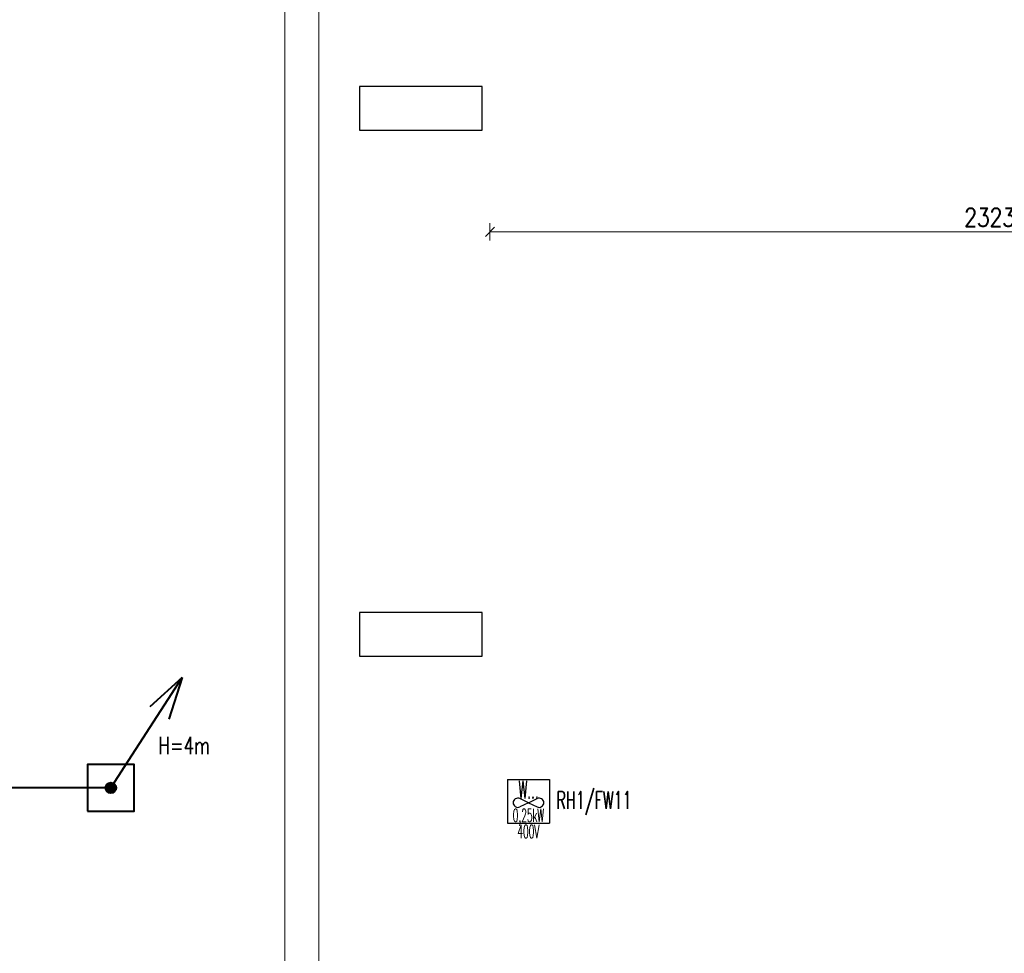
# Model space of a CAD drawing. Header units: millimetres. Extents: x -7955266 to 72030, y -46136 to 9299934.
# Tile 167 of 203: x -5096062 to -5073595, y 6599651 to 6620949. Entities that reach past the tile are written whole.
import ezdxf
from ezdxf.enums import TextEntityAlignment as Align

# ---------------------------------------------------------------- set-up
doc = ezdxf.new("R2010")
doc.units = ezdxf.units.MM
doc.header["$LTSCALE"] = 10
for name, color, linetype, lineweight in [('!XREF', 8, 'Continuous', 5), ('BMS_urzadzenia_nr_obw_magistrala', 140, 'Continuous', 13), ('BMS_urzadzenia_WE_WY', 30, 'Continuous', 20), ('IE_ATRYBUTY_ BLOCK_1', 7, 'Continuous', 25), ('IE_ATRYBUTY_ BLOCK_2', 7, 'Continuous', 18), ('IE_urzadzenia', 30, 'Continuous', 25), ('IE_urzadzenia_nr_obw', 94, 'Continuous', 20), ('IE_zwody', 140, 'Continuous', 40), ('XREF_E_PRZ24002_rzut dachu$0$0-DACH-ISTN', 8, 'Continuous', 5), ('XREF_E_PRZ24002_rzut dachu$0$DO-HALA-WYMIAR', 8, 'Continuous', 5)]:
    doc.layers.add(name, color=color, linetype=linetype, lineweight=lineweight)
doc.layers.add('0-NASWIETLA', color=7, linetype='Continuous')
doc.styles.add('ROMANS', font='romans.shx', dxfattribs={"width": 0.8})
doc.styles.add('XREF_E_PRZ24002_rzut dachu$0$CP_ATTR', font='ROMANS.SHX')
doc.styles.add('XREF_E_PRZ24002_rzut dachu$0$ROMANS', font='romans.shx', dxfattribs={"width": 0.8})
doc.dimstyles.new('XREF_E_PRZ24002_rzut dachu$0$STANDARD', dxfattribs={"dimscale": 1.4, "dimtxt": 21, "dimasz": 0.5, "dimexe": 0.2, "dimexo": 0.1, "dimgap": 6, "dimtad": 1, "dimdec": 1, "dimrnd": 0.5, "dimzin": 12, "dimdsep": 46, "dimtxsty": 'XREF_E_PRZ24002_rzut dachu$0$ROMANS', "dimblk1": 'XREF_E_PRZ24002_rzut dachu$0$Q', "dimblk2": 'XREF_E_PRZ24002_rzut dachu$0$Q', "dimsah": 1, "dimcen": 0.5, "dimse1": 1, "dimse2": 1, "dimclrd": 8, "dimclre": 8, "dimclrt": 7, "dimadec": 0, "dimazin": 0, "dimtfac": 1, "dimtdec": 1, "dimtix": 1, "dimtmove": 2, "dimatfit": 3, "dimldrblk": 'XREF_E_PRZ24002_rzut dachu$0$Q', "dimfxl": 1, "dimtolj": 1, "dimtzin": 12, "dimarcsym": 0})

# ---------------------------------------------------------------- blocks, each defined once
blk = doc.blocks.new('XREF_E_PRZ24002_rzut dachu$0$Q')
for p, q in [((10.60660171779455, 10.60660171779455), (-10.60660171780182, -10.60660171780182)), ((0, 19.99999999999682), (0, -20.00000000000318))]:
    blk.add_line(p, q)
blk = doc.blocks.new('*D385')
at = {"layer": 'XREF_E_PRZ24002_rzut dachu$0$DO-HALA-WYMIAR', "color": 8, "lineweight": -2, "transparency": 16777216}
blk.add_line((-267234.4612399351, 259501.3300992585), (-267234.4612399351, 267907.3302934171), dxfattribs=at)
at = {"layer": 'XREF_E_PRZ24002_rzut dachu$0$DO-HALA-WYMIAR', "color": 8, "linetype": 'ByBlock', "lineweight": -2, "transparency": 16777216}
for p, rotation in [((-267234.4612399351, 267908.3302934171), 90), ((-267234.4612399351, 259500.3300992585), 270)]:
    blk.add_blockref('XREF_E_PRZ24002_rzut dachu$0$Q', p, dxfattribs=dict(at, rotation=rotation))
at = {"layer": 'XREF_E_PRZ24002_rzut dachu$0$DO-HALA-WYMIAR', "color": 7, "transparency": 16777216, "insert": (-267267.4612399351, 263704.3301963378), "char_height": 42, "attachment_point": 5, "rotation": 90, "style": 'XREF_E_PRZ24002_rzut dachu$0$ROMANS'}
blk.add_mtext('\\A1;8408', dxfattribs=at)
blk = doc.blocks.new('*D386')
at = {"layer": 'XREF_E_PRZ24002_rzut dachu$0$DO-HALA-WYMIAR', "color": 8, "lineweight": -2, "transparency": 16777216}
blk.add_line((-267311.9354541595, 259493.3300994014), (-267311.9354541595, 267915.3302934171), dxfattribs=at)
at = {"layer": 'XREF_E_PRZ24002_rzut dachu$0$DO-HALA-WYMIAR', "color": 8, "linetype": 'ByBlock', "lineweight": -2, "transparency": 16777216}
for p, rotation in [((-267311.9354541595, 267916.3302934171), 90), ((-267311.9354541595, 259492.3300994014), 270)]:
    blk.add_blockref('XREF_E_PRZ24002_rzut dachu$0$Q', p, dxfattribs=dict(at, rotation=rotation))
at = {"layer": 'XREF_E_PRZ24002_rzut dachu$0$DO-HALA-WYMIAR', "color": 7, "transparency": 16777216, "insert": (-267344.9354541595, 263704.3301964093), "char_height": 42, "attachment_point": 5, "rotation": 90, "style": 'XREF_E_PRZ24002_rzut dachu$0$ROMANS'}
blk.add_mtext('\\A1;8424', dxfattribs=at)
blk = doc.blocks.new('*D395')
at = {"layer": 'XREF_E_PRZ24002_rzut dachu$0$DO-HALA-WYMIAR', "color": 8, "lineweight": -2, "transparency": 16777216}
blk.add_line((-266842.6825831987, 266529.4935040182), (-264521.1825462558, 266529.4935040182), dxfattribs=at)
at = {"layer": 'XREF_E_PRZ24002_rzut dachu$0$DO-HALA-WYMIAR', "color": 8, "linetype": 'ByBlock', "lineweight": -2, "transparency": 16777216, "rotation": 180}
blk.add_blockref('XREF_E_PRZ24002_rzut dachu$0$Q', (-266843.6825831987, 266529.4935040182), dxfattribs=at)
at = {"layer": 'XREF_E_PRZ24002_rzut dachu$0$DO-HALA-WYMIAR', "color": 8, "linetype": 'ByBlock', "lineweight": -2, "transparency": 16777216}
blk.add_blockref('XREF_E_PRZ24002_rzut dachu$0$Q', (-264520.1825462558, 266529.4935040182), dxfattribs=at)
at = {"layer": 'XREF_E_PRZ24002_rzut dachu$0$DO-HALA-WYMIAR', "color": 7, "transparency": 16777216, "insert": (-265681.9325647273, 266562.4935040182), "char_height": 42, "attachment_point": 5, "style": 'XREF_E_PRZ24002_rzut dachu$0$ROMANS'}
blk.add_mtext('\\A1;2323.5', dxfattribs=at)
blk = doc.blocks.new('urzadzenie_wentylator')
for p, q in [((-239.9186653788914, 0), (239.9186653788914, 0)), ((-239.9186653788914, 0), (-239.9186653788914, -499.9999999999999)), ((239.9186653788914, 0), (239.9186653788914, -499.9999999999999)), ((-2.131628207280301e-13, -265.5465206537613), (-99.01760273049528, -218.4703553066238)), ((0, -265.5465206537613), (99.01760273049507, -218.4703553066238)), ((-2.131628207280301e-13, -265.5465206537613), (-99.01760273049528, -312.6226860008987)), ((0, -265.5465206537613), (99.01760273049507, -312.6226860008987)), ((-239.9186653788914, -499.9999999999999), (239.9186653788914, -499.9999999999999))]:
    blk.add_line(p, q)
for centre, start, end in [((-122.2038704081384, -267.2391669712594), 64.57207661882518, 178.2037522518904), ((122.2038704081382, -267.2391669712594), 1.796247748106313, 115.4279233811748), ((-122.2038704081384, -263.8538743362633), 181.7962477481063, 295.4279233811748), ((122.2038704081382, -263.8538743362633), 244.5720766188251, 358.2037522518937)]:
    blk.add_arc(centre, 54, start, end)
at = {"layer": 'BMS_urzadzenia_nr_obw_magistrala', "style": 'ROMANS', "width": 0.5, "flags": 8}
blk.add_attdef('ADR_BMS', (289.0310141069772, -361.7177820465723), '', height=150, dxfattribs=at)
at = {"layer": 'BMS_urzadzenia_WE_WY', "style": 'ROMANS', "width": 0.5, "flags": 8}
blk.add_attdef('BMS_WE_WY', (289.0310141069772, -566.8097765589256), '', height=150, dxfattribs=at)
at = {"layer": 'IE_ATRYBUTY_ BLOCK_1', "style": 'ROMANS', "width": 0.5, "flags": 8}
blk.add_attdef('TYP', text='', height=200, dxfattribs=at).set_placement((2.842170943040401e-14, -216.7716693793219), align=Align.CENTER)
at = {"layer": 'IE_ATRYBUTY_ BLOCK_2', "style": 'ROMANS', "width": 0.5, "flags": 8}
for tag, p in [('OPIS2', (-0.3332877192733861, -484.4620548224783)), ('OPIS1', (-0.3332877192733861, -667.7475234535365))]:
    blk.add_attdef(tag, text='', height=150, dxfattribs=at).set_placement(p, align=Align.CENTER)
at = {"layer": 'IE_urzadzenia_nr_obw', "style": 'ROMANS', "width": 0.5, "flags": 8}
blk.add_attdef('NR_OBW', (289.0310141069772, -175.727116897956), '', height=150, dxfattribs=at)
blk = doc.blocks.new('G$C4A87D2E6')
at = {"layer": '0-NASWIETLA', "color": 1}
for points in [[(-8651.498626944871, -1485.999833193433), (-8651.498626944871, -1385.999833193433), (-8931.498626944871, -1385.999833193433), (-8931.498626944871, -1485.999833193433)], [(-8651.498626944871, -2685.999833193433), (-8651.498626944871, -2585.999833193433), (-8931.498626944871, -2585.999833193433), (-8931.498626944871, -2685.999833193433)]]:
    blk.add_lwpolyline(points, close=True, dxfattribs=at)
blk = doc.blocks.new('*U17')
h = blk.add_hatch(color=256)
edge = h.paths.add_edge_path()
edge.add_arc((2.91038304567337e-11, 2.91038304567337e-11), 60, 0, 360)
for p, q in [((0, 0), (813.5496950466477, 1260.213035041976)), ((813.5496950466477, 1260.21303504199), (442.884429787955, 924.6429810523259)), ((813.5496950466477, 1260.21303504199), (660.3291859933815, 784.2682109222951))]:
    blk.add_line(p, q)
blk.add_lwpolyline([(-265, -265), (265, -265), (265, 265), (-265, 265)], close=True)
blk.add_circle((2.91038304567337e-11, 2.91038304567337e-11), 60)
at = {"layer": 'IE_ATRYBUTY_ BLOCK_1', "style": 'ROMANS', "width": 0.7, "flags": 8}
blk.add_attdef('TYP', text='', height=200, dxfattribs=at).set_placement((836.9958526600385, 383.351971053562), align=Align.CENTER)
at = {"layer": 'IE_ATRYBUTY_ BLOCK_2', "style": 'ROMANS', "width": 0.6, "flags": 8}
for tag, p in [('OPIS1', (836.9958526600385, 165.8208366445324)), ('OPIS2', (836.9958526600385, -34.17916335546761))]:
    blk.add_attdef(tag, text='', height=150, dxfattribs=at).set_placement(p, align=Align.CENTER)
blk = doc.blocks.new('XREF_E_PRZ24002_rzut dachu')
at = {"layer": 'XREF_E_PRZ24002_rzut dachu$0$0-DACH-ISTN', "linetype": 'ByBlock', "style": 'XREF_E_PRZ24002_rzut dachu$0$CP_ATTR', "flags": 9}
for tag, p, height, width in [('ARTICLE', (-279644.0530858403, 267204.1877945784), 0.01000000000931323, 3.078589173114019), ('OTHER', (-279644.0530858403, 267204.1877945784), 0.01000000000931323, 3.078589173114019), ('PRODUCER', (-279644.0530858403, 267204.1877945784), 0.01000000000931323, 3.078589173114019), ('PRODUCT-TYPE', (-279644.0530858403, 267204.1877945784), 0.01000000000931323, 3.078589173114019), ('FLOW', (-279644.0530858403, 267204.1877945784), 0.01000000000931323, 3.078589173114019), ('NAME', (-279644.0530858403, 267204.1877945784), 0.01000000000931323, 3.078589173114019), ('ARTICLE', (-279398.180961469, 267206.1877945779), 0.01000000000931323, 2.430115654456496), ('OTHER', (-279398.180961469, 267206.1877945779), 0.01000000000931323, 2.430115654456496), ('PRODUCER', (-279398.180961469, 267206.1877945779), 0.01000000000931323, 2.430115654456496), ('PRODUCT-TYPE', (-279398.180961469, 267206.1877945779), 0.01000000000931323, 2.430115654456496), ('FLOW', (-279398.180961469, 267206.1877945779), 0.01000000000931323, 2.430115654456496), ('NAME', (-279398.180961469, 267206.1877945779), 0.01000000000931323, 2.430115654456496), ('ARTICLE', (-279880.8174823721, 267079.3296396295), 0.01000000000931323, 0.5206439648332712), ('OTHER', (-279880.8174823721, 267079.3296396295), 0.01000000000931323, 0.5206439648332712), ('PRODUCER', (-279880.8174823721, 267079.3296396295), 0.01000000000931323, 0.5206439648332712), ('PRODUCT-TYPE', (-279880.8174823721, 267079.3296396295), 0.01000000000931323, 0.5206439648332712), ('FLOW', (-279880.8174823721, 267079.3296396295), 0.01000000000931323, 0.5206439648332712), ('NAME', (-279880.8174823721, 267079.3296396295), 0.01000000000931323, 0.5206439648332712), ('ARTICLE', (-279828.7530858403, 267079.3296396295), 0.0001000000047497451, 0.9999999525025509), ('OTHER', (-279828.7530858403, 267079.3296396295), 0.0001000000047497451, 0.9999999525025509), ('NAME', (-279828.7530858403, 267079.3296396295), 0.0001000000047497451, 0.9999999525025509), ('PRODUCER', (-279828.7530858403, 267079.3296396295), 0.0001000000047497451, 0.9999999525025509), ('PRODUCT-TYPE', (-279828.7530858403, 267079.3296396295), 0.0001000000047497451, 0.9999999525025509), ('FLOW', (-279828.7530858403, 267079.3296396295), 0.0001000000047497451, 0.9999999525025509), ('ARTICLE', (-279558.1809614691, 266590.1117869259), 0.0001000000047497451, 0.9999999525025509), ('NAME', (-279558.1809614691, 266590.1117869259), 0.0001000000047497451, 0.9999999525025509), ('PRODUCER', (-279558.1809614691, 266590.1117869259), 0.0001000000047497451, 0.9999999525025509), ('PRODUCT-TYPE', (-279558.1809614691, 266590.1117869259), 0.0001000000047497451, 0.9999999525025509), ('FLOW', (-279558.1809614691, 266590.1117869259), 0.0001000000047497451, 0.9999999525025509), ('OTHER', (-279558.1809614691, 266590.1117869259), 0.0001000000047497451, 0.9999999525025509), ('ARTICLE', (-280739.2665486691, 251288.9125331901), 0.0001000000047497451, 0.9999999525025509), ('OTHER', (-280739.2665486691, 251288.9125331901), 0.0001000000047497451, 0.9999999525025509), ('NAME', (-280739.2665486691, 251288.9125331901), 0.0001000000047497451, 0.9999999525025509), ('PRODUCER', (-280739.2665486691, 251288.9125331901), 0.0001000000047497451, 0.9999999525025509), ('PRODUCT-TYPE', (-280739.2665486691, 251288.9125331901), 0.0001000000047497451, 0.9999999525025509), ('FLOW', (-280739.2665486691, 251288.9125331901), 0.0001000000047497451, 0.9999999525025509), ('ARTICLE', (-280605.6504863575, 251288.9125333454), 0.0001000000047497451, 0.9999999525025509), ('OTHER', (-280605.6504863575, 251288.9125333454), 0.0001000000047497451, 0.9999999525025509), ('PRODUCER', (-280605.6504863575, 251288.9125333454), 0.0001000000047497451, 0.9999999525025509), ('PRODUCT-TYPE', (-280605.6504863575, 251288.9125333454), 0.0001000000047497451, 0.9999999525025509), ('FLOW', (-280605.6504863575, 251288.9125333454), 0.0001000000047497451, 0.9999999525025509), ('NAME', (-280605.6504863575, 251288.9125333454), 0.0001000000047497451, 0.9999999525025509), ('ARTICLE', (-279957.3813551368, 251288.9125333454), 0.0001000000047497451, 0.9999999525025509), ('OTHER', (-279957.3813551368, 251288.9125333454), 0.0001000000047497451, 0.9999999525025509), ('PRODUCER', (-279957.3813551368, 251288.9125333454), 0.0001000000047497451, 0.9999999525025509), ('PRODUCT-TYPE', (-279957.3813551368, 251288.9125333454), 0.0001000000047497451, 0.9999999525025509), ('FLOW', (-279957.3813551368, 251288.9125333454), 0.0001000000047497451, 0.9999999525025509), ('NAME', (-279957.3813551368, 251288.9125333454), 0.0001000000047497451, 0.9999999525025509)]:
    blk.add_attdef(tag, p, '', height=height, dxfattribs=dict(at, width=width))
for tag, p, height, rotation, width in [('PRODUCT-TYPE', (-279196.1941682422, 267204.1877945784), 0.0001000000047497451, 180, 0.9999999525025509), ('PRODUCER', (-279196.1941682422, 267204.1877945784), 0.0001000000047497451, 180, 0.9999999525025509), ('ARTICLE', (-279196.1941682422, 267204.1877945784), 0.0001000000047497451, 180, 0.9999999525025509), ('OTHER', (-279196.1941682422, 267204.1877945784), 0.0001000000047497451, 180, 0.9999999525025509), ('FLOW', (-279196.1941682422, 267204.1877945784), 0.0001000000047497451, 180, 0.9999999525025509), ('NAME', (-279196.1941682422, 267204.1877945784), 0.0001000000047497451, 180, 0.9999999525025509), ('PRODUCT-TYPE', (-279109.0746550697, 267204.1877945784), 0.01500000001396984, 180, 0.580796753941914), ('PRODUCER', (-279109.0746550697, 267204.1877945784), 0.01500000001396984, 180, 0.580796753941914), ('ARTICLE', (-279109.0746550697, 267204.1877945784), 0.01500000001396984, 180, 0.580796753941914), ('OTHER', (-279109.0746550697, 267204.1877945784), 0.01500000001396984, 180, 0.580796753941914), ('FLOW', (-279109.0746550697, 267204.1877945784), 0.01500000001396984, 180, 0.580796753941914), ('NAME', (-279109.0746550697, 267204.1877945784), 0.01500000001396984, 180, 0.580796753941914), ('PRODUCT-TYPE', (-279015.1693957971, 267206.1877945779), 0.0001000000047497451, 180, 0.9999999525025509), ('PRODUCER', (-279015.1693957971, 267206.1877945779), 0.0001000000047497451, 180, 0.9999999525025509), ('ARTICLE', (-279015.1693957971, 267206.1877945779), 0.0001000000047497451, 180, 0.9999999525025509), ('OTHER', (-279015.1693957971, 267206.1877945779), 0.0001000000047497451, 180, 0.9999999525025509), ('FLOW', (-279015.1693957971, 267206.1877945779), 0.0001000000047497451, 180, 0.9999999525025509), ('NAME', (-279015.1693957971, 267206.1877945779), 0.0001000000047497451, 180, 0.9999999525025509), ('PRODUCT-TYPE', (-278926.2246551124, 267206.1877945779), 0.01500000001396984, 180, 0.5929649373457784), ('PRODUCER', (-278926.2246551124, 267206.1877945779), 0.01500000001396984, 180, 0.5929649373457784), ('ARTICLE', (-278926.2246551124, 267206.1877945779), 0.01500000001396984, 180, 0.5929649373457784), ('OTHER', (-278926.2246551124, 267206.1877945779), 0.01500000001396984, 180, 0.5929649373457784), ('FLOW', (-278926.2246551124, 267206.1877945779), 0.01500000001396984, 180, 0.5929649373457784), ('NAME', (-278926.2246551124, 267206.1877945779), 0.01500000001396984, 180, 0.5929649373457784), ('PRODUCT-TYPE', (-281440.062336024, 251297.5069951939), 9.999998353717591e-05, 135, 1.000000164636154), ('PRODUCER', (-281440.062336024, 251297.5069951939), 9.999998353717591e-05, 135, 1.000000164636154), ('ARTICLE', (-281440.062336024, 251297.5069951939), 9.999998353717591e-05, 135, 1.000000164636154), ('OTHER', (-281440.062336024, 251297.5069951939), 9.999998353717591e-05, 135, 1.000000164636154), ('FLOW', (-281440.062336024, 251297.5069951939), 9.999998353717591e-05, 135, 1.000000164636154), ('NAME', (-281440.062336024, 251297.5069951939), 9.999998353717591e-05, 135, 1.000000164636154), ('PRODUCT-TYPE', (-281343.2630320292, 251313.1625331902), 0.0001000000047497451, 180, 0.9999999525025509), ('PRODUCER', (-281343.2630320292, 251313.1625331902), 0.0001000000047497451, 180, 0.9999999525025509), ('ARTICLE', (-281343.2630320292, 251313.1625331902), 0.0001000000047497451, 180, 0.9999999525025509), ('OTHER', (-281343.2630320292, 251313.1625331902), 0.0001000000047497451, 180, 0.9999999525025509), ('NAME', (-281343.2630320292, 251313.1625331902), 0.0001000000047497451, 180, 0.9999999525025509), ('FLOW', (-281343.2630320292, 251313.1625331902), 0.0001000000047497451, 180, 0.9999999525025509), ('PRODUCT-TYPE', (-281127.8785464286, 251288.9125331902), 0.0001000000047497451, 180, 0.9999999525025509), ('PRODUCER', (-281127.8785464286, 251288.9125331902), 0.0001000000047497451, 180, 0.9999999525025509), ('ARTICLE', (-281127.8785464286, 251288.9125331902), 0.0001000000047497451, 180, 0.9999999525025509), ('OTHER', (-281127.8785464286, 251288.9125331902), 0.0001000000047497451, 180, 0.9999999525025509), ('NAME', (-281127.8785464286, 251288.9125331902), 0.0001000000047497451, 180, 0.9999999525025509), ('FLOW', (-281127.8785464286, 251288.9125331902), 0.0001000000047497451, 180, 0.9999999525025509), ('ARTICLE', (-281411.2902044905, 251268.7348636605), 9.999998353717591e-05, 315, 1.000000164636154), ('NAME', (-281411.2902044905, 251268.7348636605), 9.999998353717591e-05, 315, 1.000000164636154), ('PRODUCER', (-281411.2902044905, 251268.7348636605), 9.999998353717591e-05, 315, 1.000000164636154), ('PRODUCT-TYPE', (-281411.2902044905, 251268.7348636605), 9.999998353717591e-05, 315, 1.000000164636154), ('FLOW', (-281411.2902044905, 251268.7348636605), 9.999998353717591e-05, 315, 1.000000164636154), ('OTHER', (-281411.2902044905, 251268.7348636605), 9.999998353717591e-05, 315, 1.000000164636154)]:
    blk.add_attdef(tag, p, '', height=height, rotation=rotation, dxfattribs=dict(at, width=width))
at = {"layer": 'XREF_E_PRZ24002_rzut dachu$0$0-DACH-ISTN', "linetype": 'ByBlock', "style": 'XREF_E_PRZ24002_rzut dachu$0$CP_ATTR', "text_generation_flag": 4, "width": 0.9999999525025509, "flags": 9}
for tag, p, rotation in [('PRODUCT-TYPE', (-279463.180961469, 267141.1877945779), 90), ('PRODUCER', (-279463.180961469, 267141.1877945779), 90), ('ARTICLE', (-279463.180961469, 267141.1877945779), 90), ('OTHER', (-279463.180961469, 267141.1877945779), 90), ('NAME', (-279463.180961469, 267141.1877945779), 90), ('FLOW', (-279463.180961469, 267141.1877945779), 90), ('PRODUCT-TYPE', (-281127.8785464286, 251288.9125331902), 180), ('PRODUCER', (-281127.8785464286, 251288.9125331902), 180), ('ARTICLE', (-281127.8785464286, 251288.9125331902), 180), ('OTHER', (-281127.8785464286, 251288.9125331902), 180), ('NAME', (-281127.8785464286, 251288.9125331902), 180), ('FLOW', (-281127.8785464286, 251288.9125331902), 180)]:
    blk.add_attdef(tag, p, '', height=0.0001000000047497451, rotation=rotation, dxfattribs=at)
at = {"layer": 'XREF_E_PRZ24002_rzut dachu$0$0-DACH-ISTN', "linetype": 'ByBlock', "style": 'XREF_E_PRZ24002_rzut dachu$0$CP_ATTR', "flags": 9}
for tag, p, height, rotation in [('PRODUCT-TYPE', (-279586.6821856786, 266526.1853309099), 0.002500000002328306, 180), ('PRODUCER', (-279586.6821856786, 266526.1853309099), 0.002500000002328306, 180), ('ARTICLE', (-279586.6821856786, 266526.1853309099), 0.002500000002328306, 180), ('OTHER', (-279586.6821856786, 266526.1853309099), 0.002500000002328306, 180), ('FLOW', (-279586.6821856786, 266526.1853309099), 0.002500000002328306, 180), ('NAME', (-279586.6821856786, 266526.1853309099), 0.002500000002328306, 180), ('ARTICLE', (-281440.062336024, 251297.5069951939), 0.0001, 315), ('NAME', (-281440.062336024, 251297.5069951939), 0.0001, 315), ('PRODUCER', (-281440.062336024, 251297.5069951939), 0.0001, 315), ('PRODUCT-TYPE', (-281440.062336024, 251297.5069951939), 0.0001, 315), ('FLOW', (-281440.062336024, 251297.5069951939), 0.0001, 315), ('OTHER', (-281440.062336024, 251297.5069951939), 0.0001, 315), ('PRODUCT-TYPE', (-281117.0976194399, 251288.9125331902), 0.0001, 180), ('PRODUCER', (-281117.0976194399, 251288.9125331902), 0.0001, 180), ('ARTICLE', (-281117.0976194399, 251288.9125331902), 0.0001, 180), ('OTHER', (-281117.0976194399, 251288.9125331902), 0.0001, 180), ('FLOW', (-281117.0976194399, 251288.9125331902), 0.0001, 180), ('NAME', (-281117.0976194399, 251288.9125331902), 0.0001, 180), ('PRODUCT-TYPE', (-280739.2665486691, 251288.9125331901), 0.0001, 180), ('PRODUCER', (-280739.2665486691, 251288.9125331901), 0.0001, 180), ('ARTICLE', (-280739.2665486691, 251288.9125331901), 0.0001, 180), ('OTHER', (-280739.2665486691, 251288.9125331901), 0.0001, 180), ('FLOW', (-280739.2665486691, 251288.9125331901), 0.0001, 180), ('NAME', (-280739.2665486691, 251288.9125331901), 0.0001, 180), ('PRODUCT-TYPE', (-279957.3813551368, 251288.9125333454), 0.0001, 180), ('PRODUCER', (-279957.3813551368, 251288.9125333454), 0.0001, 180), ('ARTICLE', (-279957.3813551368, 251288.9125333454), 0.0001, 180), ('OTHER', (-279957.3813551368, 251288.9125333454), 0.0001, 180), ('FLOW', (-279957.3813551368, 251288.9125333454), 0.0001, 180), ('NAME', (-279957.3813551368, 251288.9125333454), 0.0001, 180)]:
    blk.add_attdef(tag, p, '', height=height, rotation=rotation, dxfattribs=at)
at = {"layer": 'XREF_E_PRZ24002_rzut dachu$0$0-DACH-ISTN', "linetype": 'ByBlock', "style": 'XREF_E_PRZ24002_rzut dachu$0$CP_ATTR'}
for tag, p, height, flags in [('VAL', (-281520.0315226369, 251451.2538443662), 5e-05, 1), ('NAME', (-281520.0315226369, 251451.2537995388), 5e-05, 1), ('FLOW', (-281520.031525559, 251451.2537610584), 5e-05, 1), ('CHARACTER', (-281520.031525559, 251451.2537214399), 5e-05, 1), ('TEMPERATURE', (-281520.031525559, 251451.253674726), 5e-05, 1), ('NUMBER', (-281520.031525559, 251451.2536351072), 5e-05, 1), ('PRODUCT-TYPE', (-281520.031525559, 251451.2535913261), 5e-05, 1), ('ORDER-NO', (-281520.031525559, 251451.2535455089), 5e-05, 1), ('H', (-281520.0313761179, 251451.2537995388), 5e-05, 1), ('PN', (-281520.0313331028, 251451.2537995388), 5e-05, 1), ('PRODUCER', (-281520.0313379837, 251451.2537610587), 5e-05, 1), ('VOLTAGE', (-281520.0312765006, 251451.253632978), 5e-05, 1), ('ARTICLE', (-281520.0312587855, 251451.2538079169), 5e-05, 1), ('WEIGHT', (-281520.0312379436, 251451.2537194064), 5e-05, 1), ('GROUP', (-281520.0312306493, 251451.2536756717), 5e-05, 1), ('POWER', (-281520.0312296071, 251451.2535403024), 5e-05, 1), ('DN', (-281520.0311316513, 251451.2535850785), 5e-05, 1), ('ARTICLE', (-281343.2630320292, 251313.1625331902), 0.0001, 9), ('NAME', (-281343.2630320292, 251313.1625331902), 0.0001, 9), ('PRODUCER', (-281343.2630320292, 251313.1625331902), 0.0001, 9), ('PRODUCT-TYPE', (-281343.2630320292, 251313.1625331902), 0.0001, 9), ('FLOW', (-281343.2630320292, 251313.1625331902), 0.0001, 9), ('OTHER', (-281343.2630320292, 251313.1625331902), 0.0001, 9), ('ARTICLE', (-281127.8785464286, 251288.9125331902), 0.0001, 9), ('OTHER', (-281127.8785464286, 251288.9125331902), 0.0001, 9), ('NAME', (-281127.8785464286, 251288.9125331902), 0.0001, 9), ('PRODUCER', (-281127.8785464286, 251288.9125331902), 0.0001, 9), ('PRODUCT-TYPE', (-281127.8785464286, 251288.9125331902), 0.0001, 9), ('FLOW', (-281127.8785464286, 251288.9125331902), 0.0001, 9), ('ARTICLE', (-280750.0474756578, 251288.9125331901), 0.0001, 9), ('OTHER', (-280750.0474756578, 251288.9125331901), 0.0001, 9), ('NAME', (-280750.0474756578, 251288.9125331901), 0.0001, 9), ('PRODUCER', (-280750.0474756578, 251288.9125331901), 0.0001, 9), ('PRODUCT-TYPE', (-280750.0474756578, 251288.9125331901), 0.0001, 9), ('FLOW', (-280750.0474756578, 251288.9125331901), 0.0001, 9), ('ARTICLE', (-280647.2665486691, 251288.9125333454), 0.0001, 9), ('OTHER', (-280647.2665486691, 251288.9125333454), 0.0001, 9), ('PRODUCER', (-280647.2665486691, 251288.9125333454), 0.0001, 9), ('PRODUCT-TYPE', (-280647.2665486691, 251288.9125333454), 0.0001, 9), ('FLOW', (-280647.2665486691, 251288.9125333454), 0.0001, 9), ('NAME', (-280647.2665486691, 251288.9125333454), 0.0001, 9), ('ARTICLE', (-281393.6125349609, 251261.4125331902), 0.0001, 9), ('OTHER', (-281393.6125349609, 251261.4125331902), 0.0001, 9), ('NAME', (-281393.6125349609, 251261.4125331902), 0.0001, 9), ('PRODUCER', (-281393.6125349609, 251261.4125331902), 0.0001, 9), ('PRODUCT-TYPE', (-281393.6125349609, 251261.4125331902), 0.0001, 9), ('FLOW', (-281393.6125349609, 251261.4125331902), 0.0001, 9), ('VAL', (-281345.5026802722, 250753.9798198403), 5e-05, 1), ('FLOW', (-281345.5026831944, 250753.9797365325), 5e-05, 1), ('CHARACTER', (-281345.5026831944, 250753.979696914), 5e-05, 1), ('TEMPERATURE', (-281345.5026831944, 250753.9796502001), 5e-05, 1), ('NUMBER', (-281345.5026831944, 250753.9796105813), 5e-05, 1), ('PRODUCT-TYPE', (-281345.5026831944, 250753.9795668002), 5e-05, 1), ('ORDER-NO', (-281345.5026831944, 250753.979520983), 5e-05, 1), ('NAME', (-281345.5026802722, 250753.9797750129), 5e-05, 1), ('H', (-281345.5025337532, 250753.9797750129), 5e-05, 1), ('PRODUCER', (-281345.5024956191, 250753.9797365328), 5e-05, 1), ('PN', (-281345.5024907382, 250753.9797750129), 5e-05, 1), ('VOLTAGE', (-281345.5024341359, 250753.9796084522), 5e-05, 1), ('ARTICLE', (-281345.5024164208, 250753.979783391), 5e-05, 1), ('WEIGHT', (-281345.502395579, 250753.9796948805), 5e-05, 1), ('GROUP', (-281345.5023882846, 250753.9796511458), 5e-05, 1), ('POWER', (-281345.5023872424, 250753.9795157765), 5e-05, 1), ('DN', (-281345.5022892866, 250753.9795605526), 5e-05, 1)]:
    blk.add_attdef(tag, p, '', height=height, dxfattribs=dict(at, flags=flags))
at = {"layer": 'XREF_E_PRZ24002_rzut dachu$0$0-DACH-ISTN', "linetype": 'ByBlock', "style": 'XREF_E_PRZ24002_rzut dachu$0$CP_ATTR', "text_generation_flag": 4, "width": 0.9999999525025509, "flags": 9}
for tag in ['ARTICLE', 'OTHER', 'NAME', 'PRODUCER', 'PRODUCT-TYPE', 'FLOW']:
    blk.add_attdef(tag, (-280739.2665486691, 251288.9125331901), '', height=0.0001000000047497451, dxfattribs=at)
at = {"layer": 'XREF_E_PRZ24002_rzut dachu$0$0-DACH-ISTN', "linetype": 'ByBlock', "style": 'XREF_E_PRZ24002_rzut dachu$0$CP_ATTR', "flags": 9}
for tag, p in [('ORDER-NO', (-280584.3265687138, 251288.164607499)), ('PRODUCER', (-280584.3261833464, 251288.1600992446)), ('GROUP', (-280584.325503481, 251288.175978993)), ('PRODUCT-TYPE', (-280584.3255588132, 251288.1688363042)), ('ARTICLE', (-280584.3252772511, 251288.172336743)), ('NUMBER', (-280584.3250538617, 251288.1795038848)), ('NAME', (-280584.3246751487, 251288.1836389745)), ('TEMPERATURE', (-280584.3145761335, 251288.183491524)), ('FLOW', (-280584.3121592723, 251288.1757186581)), ('CHARACTER', (-280584.3112939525, 251288.172636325)), ('VOLTAGE', (-280584.3065077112, 251288.1607085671)), ('POWER', (-280584.3058639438, 251288.164694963)), ('OTHER', (-280584.3046278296, 251288.179787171)), ('DN', (-280584.2994389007, 251288.1689706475)), ('PN', (-280584.2991510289, 251288.1761193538))]:
    blk.add_attdef(tag, text='', height=0.002, dxfattribs=at).set_placement(p, align=Align.MIDDLE_LEFT)
for tag, height, width, p in [('ORDER-NO', 0.001574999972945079, 1.000000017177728, (-279928.7762760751, 251288.3235417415)), ('PRODUCER', 0.00157500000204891, 0.999999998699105, (-279928.775972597, 251288.3199914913)), ('GROUP', 0.00157500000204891, 0.999999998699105, (-279928.775437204, 251288.332496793)), ('PRODUCT-TYPE', 0.00157500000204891, 0.999999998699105, (-279928.7754807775, 251288.3268719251)), ('ARTICLE', 0.00157500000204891, 0.999999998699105, (-279928.7752590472, 251288.3296285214)), ('NUMBER', 0.00157500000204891, 0.999999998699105, (-279928.7750831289, 251288.3352726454)), ('NAME', 0.00157500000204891, 0.999999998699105, (-279928.7747848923, 251288.3385290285)), ('TEMPERATURE', 0.00157500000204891, 0.999999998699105, (-279928.7668319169, 251288.338412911)), ('FLOW', 0.00157500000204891, 0.999999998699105, (-279928.7649286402, 251288.3322917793)), ('CHARACTER', 0.00157500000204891, 0.999999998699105, (-279928.7642472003, 251288.3298644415)), ('VOLTAGE', 0.00157500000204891, 0.999999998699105, (-279928.7604780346, 251288.3204713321)), ('POWER', 0.00157500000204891, 0.999999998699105, (-279928.759971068, 251288.3236106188)), ('OTHER', 0.00157500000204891, 0.999999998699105, (-279928.7589976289, 251288.335495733)), ('DN', 0.00157500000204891, 0.999999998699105, (-279928.7549113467, 251288.3269777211)), ('PN', 0.00157500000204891, 0.999999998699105, (-279928.7546846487, 251288.3326073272))]:
    blk.add_attdef(tag, text='', height=height, dxfattribs=dict(at, width=width)).set_placement(p, align=Align.MIDDLE_LEFT)
at = {"layer": 'XREF_E_PRZ24002_rzut dachu$0$DO-HALA-WYMIAR'}
for base, p1, p2, picture, middle in [((-267311.9354541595, 267916.3302934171), (-267159.6825831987, 259492.3300994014, -5.044031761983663e-06), (-267443.6825840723, 267916.3302934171, -5.044031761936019e-06), '*D386', (-267344.9354541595, 263704.3301964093)), ((-267234.4612399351, 267908.3302934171, -5.044031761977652e-06), (-267151.6825831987, 259500.3300992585, -5.044031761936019e-06), (-267451.6825840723, 267908.3302934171, -5.044031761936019e-06), '*D385', (-267267.4612399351, 263704.3301963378, -5.044031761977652e-06))]:
    dim = blk.add_linear_dim(base=base, p1=p1, p2=p2, angle=90, dimstyle='XREF_E_PRZ24002_rzut dachu$0$STANDARD', override={"dimscale": 2}, dxfattribs=at)
    dim.commit()
    dim.dimension.update_dxf_attribs({"geometry": picture, "text_midpoint": middle})
dim = blk.add_linear_dim(base=(-264520.1825462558, 266529.4935040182), p1=(-266843.6825831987, 266549.4935040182, -5.044031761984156e-06), p2=(-264520.1825462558, 266549.4935040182), dimstyle='XREF_E_PRZ24002_rzut dachu$0$STANDARD', override={"dimscale": 2}, dxfattribs=at)
dim.commit()
dim.dimension.update_dxf_attribs({"geometry": '*D395', "text_midpoint": (-265681.9325647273, 266562.4935040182)})

msp = doc.modelspace()

# ---------------------------------------------------------------- linework, layer by layer
at = {"layer": 'IE_zwody'}
msp.add_line((-5093982.213333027, 6603424.971913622, -3.019471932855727e-05), (-5101420.570357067, 6603424.960091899, -3.82375261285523e-05), dxfattribs=at)

# ---------------------------------------------------------------- block references
at = {"layer": '!XREF', "xscale": 10, "yscale": 10, "zscale": 10}
msp.add_blockref('XREF_E_PRZ24002_rzut dachu', (-2416894.037204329, 3950814.317905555, 5.044031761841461e-05), dxfattribs=at)
at = {"xscale": 10, "yscale": 10, "zscale": 10}
msp.add_blockref('G$C4A87D2E6', (-4998995.876775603, 6633287.620079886), dxfattribs=at)
at = {"layer": 'IE_urzadzenia', "xscale": 2, "yscale": 2, "zscale": 2}
msp.add_blockref('urzadzenie_wentylator', (-5084452.969300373, 6603616.479884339), dxfattribs=at).add_auto_attribs({'TYP': 'W...', 'OPIS2': '0,25kW', 'OPIS1': '400V'})
at = {"layer": 'IE_zwody'}
ref = msp.add_blockref('*U17', (-5093982.213333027, 6603424.971913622, -3.019471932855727e-05), dxfattribs=dict(at, xscale=2, yscale=2, zscale=2))
ref.add_attrib('TYP', 'H=4m', dxfattribs={"layer": 'IE_ATRYBUTY_ BLOCK_1', "height": 400, "style": 'ROMANS', "width": 0.7}).set_placement((-5092308.221627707, 6604191.675855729, -3.019471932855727e-05), align=Align.CENTER)

# ---------------------------------------------------------------- texts
at = {"layer": 'IE_urzadzenia_nr_obw', "style": 'ROMANS', "width": 0.6}
msp.add_text('RH1/FW11', height=399.9999999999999, dxfattribs=at).set_placement((-5083815.358323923, 6602944.407634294))

doc.saveas('drawing.dxf')
